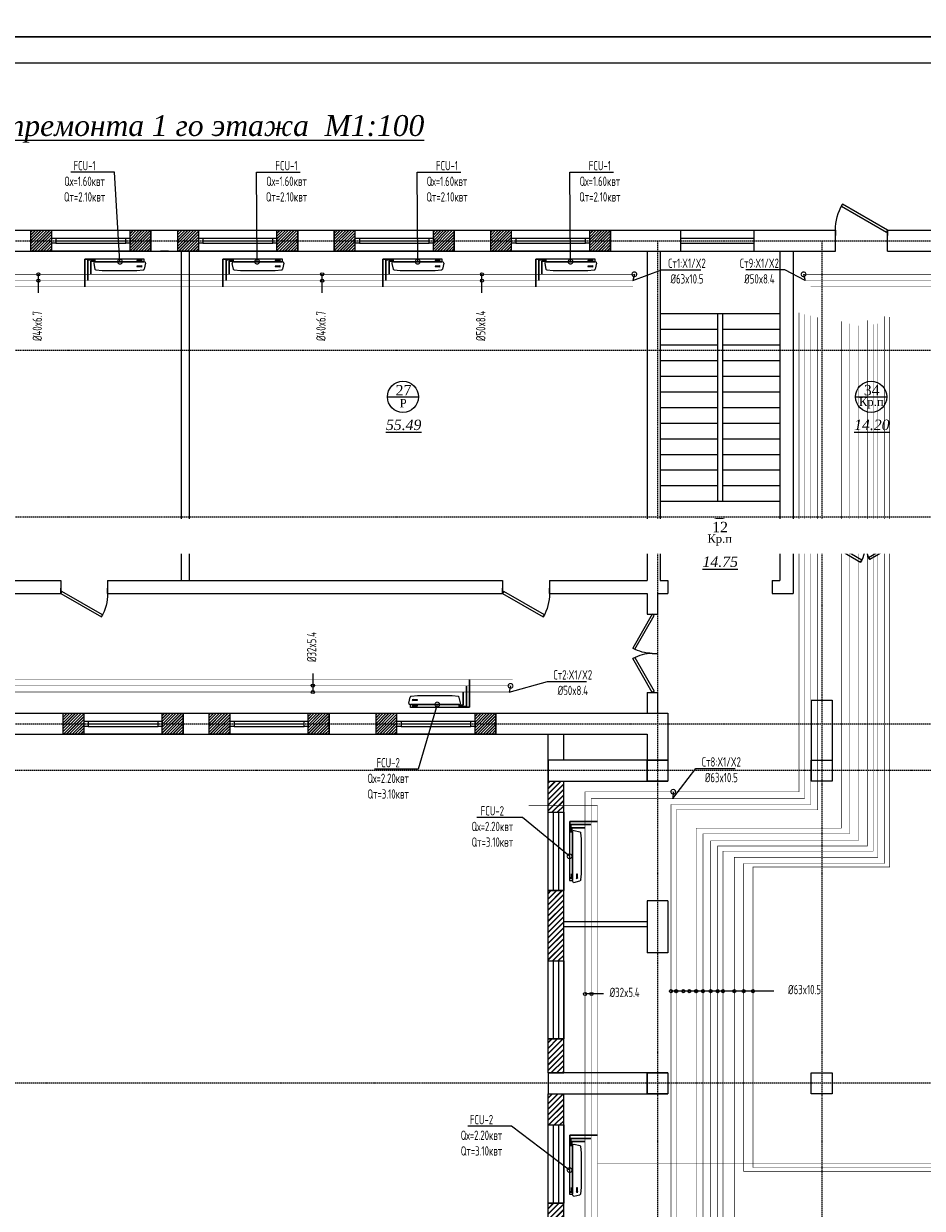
# Model space of a CAD drawing. Header units: inches. Extents: x 8001 to 766003, y -84601 to 563258.
# Tile 88 of 169: x 232570 to 249810, y 453288 to 476023. Entities that reach past the tile are written whole.
import ezdxf
from ezdxf import colors
from ezdxf.entities.mleader import LeaderData, LeaderLine
from ezdxf.math import Vec2, Vec3

# ---------------------------------------------------------------- set-up
doc = ezdxf.new("R2010")
doc.units = ezdxf.units.IN
doc.header["$MEASUREMENT"] = 0
for name, pattern in [('CONTINOUS', [0]), ('Dashed', [19.05, 12.7, -6.35]), ('HIDDEN', [9.525, 6.35, -3.175])]:
    doc.linetypes.add(name, pattern=pattern)
for name, color, linetype, lineweight in [('-N1-B1-', 5, 'Continuous', 50), ('.', 7, 'Continuous', 15), ('SGM-M-100-WW-DRAIN-FLOOR', 3, 'HIDDEN', 30), ('SGM-M-400-TEXT', 140, 'CONTINOUS', 20), ('SGM-M-500-11-HI-TEXT', 11, 'CONTINOUS', 20), ('SGM-M-700-5-HVAC-WS-CWS-FCU', 32, 'CONTINOUS', 30), ('SGM-M-700-6-HVAC-WS-CWR-FCU', 141, 'HIDDEN', 30), ('sloy', 8, 'Continuous', 0), ('ПЛАН', 250, 'Continuous', 30), ('ФАНКОЙЛЫ', 250, 'Continuous', 25)]:
    doc.layers.add(name, color=color, linetype=linetype, lineweight=lineweight)
doc.layers.add('РАЗРЕЗ', color=7, linetype='Continuous')
doc.styles.add('ISOCPEUR_1.00', font='isocpeui.ttf')
doc.styles.add('SGM_MKN', font='romans.shx', dxfattribs={"width": 0.65, "height": 100})
doc.styles.get("Standard").update_dxf_attribs({"font": 'arial.ttf'})
doc.styles.add('TIEMS', font='times.ttf')
pattern_1 = [(45, (1858980.19, 2036544.23), (-53.0330086, 53.0330086), []), (45, (1858983.815, 2036544.23), (-53.0330086, 53.0330086), []), (45, (1858987.44, 2036544.23), (-53.0330086, 53.0330086), [])]

# ---------------------------------------------------------------- blocks, each defined once
blk = doc.blocks.new('*U280')
at = {"color": 5}
for p, q in [((-40, 0), (-40, 4)), ((0, 0), (0, 4))]:
    blk.add_line(p, q, dxfattribs=at)
blk.add_lwpolyline([(0, 0), (-34.64, -20), (-35.52, -18.48), (-0.88, 1.52)], close=True, dxfattribs=at)
blk.add_arc((0, 0), 40, 180, 210, dxfattribs=at)
blk = doc.blocks.new('*U277')
at = {"color": 5}
for p, q in [((-30, 0), (-30, 4)), ((0, 0), (0, 4))]:
    blk.add_line(p, q, dxfattribs=at)
blk.add_lwpolyline([(0, 0), (-25.98, -15), (-26.86, -13.48), (-0.88, 1.52)], close=True, dxfattribs=at)
blk.add_arc((0, 0), 30, 180, 210, dxfattribs=at)
blk = doc.blocks.new('*U296')
at = {"color": 5}
for p, q in [((-28, 0), (-28, 4)), ((0, 0), (0, 4))]:
    blk.add_line(p, q, dxfattribs=at)
blk.add_lwpolyline([(0, 0), (-24.25, -14), (-25.12, -12.48), (-0.88, 1.52)], close=True, dxfattribs=at)
blk.add_arc((0, 0), 28, 180, 210, dxfattribs=at)
blk = doc.blocks.new('*U283')
at = {"color": 5}
for p, q in [((-36, 0), (-36, 4)), ((0, 0), (0, 4))]:
    blk.add_line(p, q, dxfattribs=at)
blk.add_lwpolyline([(0, 0), (-31.18, -18), (-32.05, -16.48), (-0.88, 1.52)], close=True, dxfattribs=at)
blk.add_arc((0, 0), 36, 180, 210, dxfattribs=at)
blk = doc.blocks.new('*U136')
at = {"color": 5}
for p, q in [((-24, 0), (-24, 4)), ((0, 0), (0, 4))]:
    blk.add_line(p, q, dxfattribs=at)
blk.add_lwpolyline([(0, 0), (-20.78, -12), (-21.66, -10.48), (-0.88, 1.52)], close=True, dxfattribs=at)
blk.add_arc((0, 0), 24, 180, 210, dxfattribs=at)
blk = doc.blocks.new('wrw')
at = {"layer": '.'}
h = blk.add_hatch(dxfattribs=at)
h.set_pattern_fill('JIS_LC_8', color=32, scale=5)
h.set_pattern_definition([(45, (0, 0), (-27.57716447, 27.57716447), []), (45, (2, 0), (-27.57716447, 27.57716447), [])])
h.paths.add_polyline_path([(-1675824, -1869871), (-1676224, -1869871), (-1676224, -1870071), (-1675824, -1870071), (-1675824, -1870021)])
h.paths.add_polyline_path([(-1675824, -1870071), (-1676224, -1870071), (-1676224, -1870271), (-1675824, -1870271)])
h.paths.add_polyline_path([(-1673924, -1870071), (-1674324, -1870071), (-1674324, -1870121), (-1674324, -1870271), (-1673924, -1870271)])
h.paths.add_polyline_path([(-1673924, -1869871), (-1674324, -1869871), (-1674324, -1870071), (-1673924, -1870071)])
for p, q in [((-1676224, -1870271), (-1676224, -1869871)), ((-1675824, -1870271), (-1675824, -1869871)), ((-1674324, -1870271), (-1674324, -1869871)), ((-1673924, -1870271), (-1673924, -1869871))]:
    blk.add_line(p, q)
at = {"color": 5, "linetype": 'ByBlock', "lineweight": 25, "ltscale": 2}
for points in [[(-1675824, -1870021), (-1675744, -1870021), (-1675744, -1870121), (-1675824, -1870121)], [(-1674404, -1870021), (-1674324, -1870021), (-1674324, -1870121), (-1674404, -1870121)]]:
    blk.add_lwpolyline(points, close=True, dxfattribs=at)
at = {"color": 5}
for points in [[(-1675744, -1870021), (-1674404, -1870021)], [(-1675744, -1870071), (-1674404, -1870071)], [(-1675744, -1870121), (-1674404, -1870121)]]:
    blk.add_lwpolyline(points, dxfattribs=at)
blk = doc.blocks.new('sjjg')
at = {"layer": '.', "linetype": 'ByBlock', "lineweight": 25, "ltscale": 2}
h = blk.add_hatch(dxfattribs=at)
h.set_pattern_fill('JIS_RC_15', color=256, scale=5)
h.set_pattern_definition(pattern_1)
h.paths.add_polyline_path([(219897.8, 214225.7), (220197.8, 214225.7), (220197.8, 214875.7), (219897.8, 214875.7)])
h.paths.add_polyline_path([(219897.8, 216375.7), (220197.8, 216375.7), (220197.8, 217725.7), (219897.8, 217725.7)])
h.paths.add_polyline_path([(219897.8, 219825.7), (219897.8, 219225.7), (220197.8, 219225.7), (220197.8, 219825.7)])
h = blk.add_hatch(dxfattribs=at)
h.set_pattern_fill('JIS_RC_15', color=256, scale=5)
h.set_pattern_definition(pattern_1)
h.paths.add_polyline_path([(219897.8, 208225.7), (220197.8, 208225.7), (220197.8, 208875.7), (219897.8, 208875.7)])
h.paths.add_polyline_path([(220197.8, 211725.7), (219897.8, 211725.7), (219897.8, 210375.7), (220197.8, 210375.7)])
h.paths.add_polyline_path([(220197.8, 213825.7), (219897.8, 213825.7), (219897.8, 213225.7), (220197.8, 213225.7)])
for p, q in [((176397.8, 230395.7), (225412.8, 230395.7)), ((209977.8, 229995.7), (209977.8, 230395.7)), ((209977.8, 229995.7), (209977.8, 230395.7)), ((212277.8, 229995.7), (212277.8, 230395.7)), ((212277.8, 229995.7), (212277.8, 230395.7)), ((212797.8, 229995.7), (212797.8, 230395.7)), ((212797.8, 229995.7), (212797.8, 230395.7)), ((215097.8, 229995.7), (215097.8, 230395.7)), ((215097.8, 229995.7), (215097.8, 230395.7)), ((215797.8, 229995.7), (215797.8, 230395.7)), ((215797.8, 229995.7), (215797.8, 230395.7)), ((218097.8, 229995.7), (218097.8, 230395.7)), ((218097.8, 229995.7), (218097.8, 230395.7)), ((218797.8, 229995.7), (218797.8, 230395.7)), ((218797.8, 229995.7), (218797.8, 230395.7)), ((221097.8, 229995.7), (221097.8, 230395.7)), ((221097.8, 229995.7), (221097.8, 230395.7)), ((222447.8, 229995.7), (222447.8, 230395.7)), ((223847.8, 230395.7), (223847.8, 229995.7)), ((225412.8, 229995.7), (225412.8, 230395.7)), ((226412.8, 230395.7), (231347.8, 230395.7)), ((226412.8, 229995.7), (226412.8, 230395.7)), ((182498.2, 229995.7), (222359.2, 229995.7)), ((212867.8, 223675.7), (212867.8, 229995.7)), ((213017.8, 223675.7), (213017.8, 229995.7)), ((221797.8, 229995.7), (221797.8, 223675.7)), ((222047.8, 229995.7), (222047.8, 223675.7)), ((222197.8, 229995.7), (225412.8, 229995.7)), ((224347.8, 229995.7), (224347.8, 223675.7)), ((224597.8, 229995.7), (224597.8, 224595.7)), ((224597.8, 229995.7), (224597.8, 223425.7)), ((226412.8, 229995.7), (227347.8, 229995.7)), ((222047.8, 228795.7), (224347.8, 228795.7)), ((223147.8, 228795.7), (223147.8, 225195.7)), ((223247.8, 228795.7), (223247.8, 225195.7)), ((222047.8, 228495.7), (223147.8, 228495.7)), ((223247.8, 228495.7), (224347.8, 228495.7)), ((222047.8, 228195.7), (223147.8, 228195.7)), ((223247.8, 228195.7), (224347.8, 228195.7)), ((222047.8, 227895.7), (223147.8, 227895.7)), ((223247.8, 227895.7), (224347.8, 227895.7)), ((222047.8, 227595.7), (223147.8, 227595.7)), ((223247.8, 227595.7), (224347.8, 227595.7)), ((222047.8, 227295.7), (223147.8, 227295.7)), ((223247.8, 227295.7), (224347.8, 227295.7)), ((222047.8, 226995.7), (223147.8, 226995.7)), ((223247.8, 226995.7), (224347.8, 226995.7)), ((222047.8, 226695.7), (223147.8, 226695.7)), ((223247.8, 226695.7), (224347.8, 226695.7)), ((222047.8, 226395.7), (223147.8, 226395.7)), ((223247.8, 226395.7), (224347.8, 226395.7)), ((222047.8, 226095.7), (223147.8, 226095.7)), ((223247.8, 226095.7), (224347.8, 226095.7)), ((222047.8, 225795.7), (223147.8, 225795.7)), ((223247.8, 225795.7), (224347.8, 225795.7)), ((222047.8, 225495.7), (223147.8, 225495.7)), ((223247.8, 225495.7), (224347.8, 225495.7)), ((222047.8, 225195.7), (224347.8, 225195.7)), ((224597.8, 224595.7), (225288.9, 224595.7)), ((225288.9, 224595.7), (225288.9, 224345.7)), ((226588.9, 224595.7), (227597.8, 224595.7)), ((226588.9, 224595.7), (226588.9, 224345.7)), ((224597.8, 224345.7), (225288.9, 224345.7)), ((226588.9, 224345.7), (227597.8, 224345.7)), ((200697.8, 223675.7), (210547.8, 223675.7)), ((210547.8, 223675.7), (210547.8, 223425.7)), ((211447.8, 223675.7), (212867.8, 223675.7)), ((211447.8, 223675.7), (211447.8, 223425.7)), ((212617.8, 223675.7), (219026.3, 223675.7)), ((219026.3, 223675.7), (219026.3, 223425.7)), ((219926.3, 223675.7), (221797.8, 223675.7)), ((219926.3, 223675.7), (219926.3, 223425.7)), ((222047.8, 223675.7), (222197.8, 223675.7)), ((222197.8, 223675.7), (222197.8, 223425.7)), ((224197.8, 223675.7), (224347.8, 223675.7)), ((224197.8, 223675.7), (224197.8, 223425.7)), ((199697.8, 223425.7), (210547.8, 223425.7)), ((211447.8, 223425.7), (219026.3, 223425.7)), ((219926.3, 223425.7), (221797.8, 223425.7)), ((221797.8, 223425.7), (221797.8, 223025.7)), ((221997.8, 223425.7), (222197.8, 223425.7)), ((221997.8, 223425.7), (221997.8, 223025.7)), ((222047.8, 223425.7), (222197.8, 223425.7)), ((224197.8, 223425.7), (224597.8, 223425.7)), ((221797.8, 223025.7), (221997.8, 223025.7)), ((221797.8, 221525.7), (221797.8, 221125.7)), ((221797.8, 221525.7), (221997.8, 221525.7)), ((221997.8, 221525.7), (221997.8, 221125.7)), ((224947.8, 221375.7), (225347.8, 221375.7)), ((224947.8, 221375.7), (224947.8, 219825.7)), ((225347.8, 221375.7), (225347.8, 219825.7)), ((203297.8, 221125.7), (222197.8, 221125.7)), ((210597.8, 220725.7), (210597.8, 221125.7)), ((212897.8, 220725.7), (212897.8, 221125.7)), ((213397.8, 220725.7), (213397.8, 221125.7)), ((215697.8, 220725.7), (215697.8, 221125.7)), ((216597.8, 220725.7), (216597.8, 221125.7)), ((218897.8, 220725.7), (218897.8, 221125.7)), ((222197.8, 221125.7), (222197.8, 219825.7)), ((203297.8, 220725.7), (221797.8, 220725.7)), ((221797.8, 220725.7), (221797.8, 219825.7)), ((219897.8, 219825.7), (220197.8, 219825.7)), ((219897.8, 219225.7), (220197.8, 219225.7)), ((219897.8, 217725.7), (220197.8, 217725.7)), ((221797.8, 217525.7), (221797.8, 216525.7)), ((222197.8, 217525.7), (222197.8, 216525.7)), ((219897.8, 216375.7), (220197.8, 216375.7)), ((219897.8, 214875.7), (220197.8, 214875.7)), ((219897.8, 214225.7), (220197.8, 214225.7)), ((221797.8, 214225.7), (221797.8, 213825.7)), ((222197.8, 214225.7), (222197.8, 213825.7)), ((219897.8, 213825.7), (220197.8, 213825.7)), ((219897.8, 213225.7), (220197.8, 213225.7)), ((219897.8, 211725.7), (220197.8, 211725.7))]:
    blk.add_line(p, q)
at = {"color": 1, "linetype": 'Dashed', "ltscale": 2}
for p, q in [((170054.2, 230195.7), (231147.8, 230195.7)), ((221997.8, 230195.7), (221997.8, 174874.9)), ((225147.8, 230195.7), (225147.8, 174874.9)), ((170054.2, 228095.7), (250527.8, 228095.7)), ((170054.2, 224895.7), (250327.8, 224895.7)), ((170054.2, 220925.7), (250527.8, 220925.7)), ((250527.8, 220025.7), (170054.2, 220025.7)), ((244447.8, 214025.7), (170054.2, 214025.7))]:
    blk.add_line(p, q, dxfattribs=at)
at = {"color": 5}
for p, q in [((222447.8, 230245.7), (223847.8, 230245.7)), ((222447.8, 230145.7), (223847.8, 230145.7)), ((219997.8, 219225.7), (219997.8, 217725.7)), ((220097.8, 219225.7), (220097.8, 217725.7)), ((219997.8, 216375.7), (219997.8, 214875.7)), ((220097.8, 216375.7), (220097.8, 214875.7)), ((219997.8, 213225.7), (219997.8, 211725.7)), ((220097.8, 213225.7), (220097.8, 211725.7))]:
    blk.add_line(p, q, dxfattribs=at)
for points in [[(212612.8, 229995.7), (212462.8, 229995.7)], [(219897.8, 214225.7), (219897.8, 220725.7)], [(220197.8, 220225.7), (220197.8, 220725.7)], [(222197.8, 220225.7), (219897.8, 220225.7), (219897.8, 219825.7), (222197.8, 219825.7)], [(220197.8, 214225.7), (220197.8, 219825.7)], [(222197.8, 219825.7), (221797.8, 219825.7)], [(222197.8, 217525.7), (221797.8, 217525.7)], [(222197.8, 216525.7), (221797.8, 216525.7)], [(222197.8, 214225.7), (219897.8, 214225.7), (219897.8, 213825.7), (222197.8, 213825.7)], [(219897.8, 208225.7), (219897.8, 213825.7)], [(220197.8, 208225.7), (220197.8, 213825.7)]]:
    blk.add_lwpolyline(points)
for points in [[(221797.8, 220225.7), (222197.8, 220225.7), (222197.8, 219825.7), (221797.8, 219825.7)], [(224947.8, 220225.7), (225347.8, 220225.7), (225347.8, 219825.7), (224947.8, 219825.7)], [(221797.8, 214225.7), (222197.8, 214225.7), (222197.8, 213825.7), (221797.8, 213825.7)], [(224947.8, 214225.7), (225347.8, 214225.7), (225347.8, 213825.7), (224947.8, 213825.7)]]:
    blk.add_lwpolyline(points, close=True)
at = {"layer": 'РАЗРЕЗ', "linetype": 'ByBlock', "lineweight": 25, "ltscale": 2}
for p, q in [((221797.8, 217125.7), (220197.8, 217125.7)), ((221797.8, 217025.7), (220197.8, 217025.7)), ((221797.8, 217025.7), (220197.8, 217025.7))]:
    blk.add_line(p, q, dxfattribs=at)
for points in [[(209977.8, 230395.7), (212277.8, 230395.7), (212277.8, 229995.7), (209977.8, 229995.7)], [(212797.8, 230395.7), (215097.8, 230395.7), (215097.8, 229995.7), (212797.8, 229995.7)], [(215797.8, 230395.7), (218097.8, 230395.7), (218097.8, 229995.7), (215797.8, 229995.7)], [(218797.8, 230395.7), (221097.8, 230395.7), (221097.8, 229995.7), (218797.8, 229995.7)], [(210597.8, 221125.7), (212897.8, 221125.7), (212897.8, 220725.7), (210597.8, 220725.7)], [(213397.8, 221125.7), (215697.8, 221125.7), (215697.8, 220725.7), (213397.8, 220725.7)], [(216597.8, 221125.7), (218897.8, 221125.7), (218897.8, 220725.7), (216597.8, 220725.7)], [(219897.8, 219225.7), (220197.8, 219225.7), (220197.8, 217725.7), (219897.8, 217725.7)], [(219897.8, 216375.7), (220197.8, 216375.7), (220197.8, 214875.7), (219897.8, 214875.7)], [(219897.8, 213225.7), (220197.8, 213225.7), (220197.8, 211725.7), (219897.8, 211725.7)]]:
    blk.add_lwpolyline(points, close=True, dxfattribs=at)
for points in [[(216814.8, 227198.9), (217412.7, 227198.9)], [(225796.7, 227198.9), (226394.6, 227198.9)], [(222888.5, 224571.7), (223486.4, 224571.7)]]:
    blk.add_lwpolyline(points, dxfattribs=at)
for centre in [(217113.7, 227198.9), (226095.6, 227198.9), (223187.4, 224571.7)]:
    blk.add_circle(centre, 299, dxfattribs=at)
at = {"color": 5, "yscale": 25, "zscale": 25}
for name, p, xscale, rotation in [('*U280', (226412.8, 230395.7), -25, 180), ('*U277', (221897.8, 223025.7), -25, 270), ('*U277', (221897.8, 221525.7), 25, 270)]:
    blk.add_blockref(name, p, dxfattribs=dict(at, xscale=xscale, rotation=rotation))
for name, p, xscale in [('*U296', (225288.9, 224376.7), -25), ('*U136', (226588.9, 224376.7), 25), ('*U283', (210547.8, 223425.7), -25), ('*U283', (219026.3, 223425.7), -25)]:
    blk.add_blockref(name, p, dxfattribs=dict(at, xscale=xscale))
at = {"layer": 'РАЗРЕЗ', "linetype": 'ByBlock', "lineweight": 25}
for p in [(1886201.4, 2100266.6), (1889021.4, 2100266.6), (1892021.4, 2100266.6), (1895021.4, 2100266.6), (1886821.4, 2090996.6), (1889621.4, 2090996.6), (1892821.4, 2090996.6)]:
    blk.add_blockref('wrw', p, dxfattribs=at)
at = {"insert": (210952.8, 232341.1), "char_height": 400, "width": 20717.971, "attachment_point": 5}
blk.add_mtext('\\A1;{\\fTimes New Roman|b0|i1|c204|p18;\\L\\C0; План стен после капремонта \\fTimes New Roman|b0|i1|c0|p18;1\\fTimes New Roman|b0|i1|c204|p18; го этажа  М1:100 }', dxfattribs=at)
at = {"lineweight": 0, "ltscale": 100, "attachment_point": 5, "style": 'TIEMS'}
for s, insert, char_height, width in [('\\A1;27', (217125.1, 227327.4), 200, 250.18), ('\\A1;34', (226107.1, 227327.4), 200, 250.18), ('\\A1;Р', (217117.6, 227078.8), 160, 925.177), ('\\A1;Кр.п', (226099.5, 227078.8), 160, 925.177), ('\\A1;12', (223198.8, 224700.2), 200, 250.18), ('\\A1;Кр.п', (223191.3, 224451.6), 160, 925.177)]:
    blk.add_mtext(s, dxfattribs=dict(at, insert=insert, char_height=char_height, width=width))
at = {"lineweight": 0, "ltscale": 100, "char_height": 200, "attachment_point": 5, "style": 'TIEMS'}
for s, insert in [('\\A1;{\\fTimes New Roman|b0|i1|c204|p18;\\L55.49}', (217128, 226660.2)), ('\\A1;{\\fTimes New Roman|b0|i1|c204|p18;\\L14.20}', (226109.9, 226660.2)), ('\\A1;{\\fTimes New Roman|b0|i1|c204|p18;\\L14.75}', (223201.7, 224033))]:
    blk.add_mtext(s, dxfattribs=dict(at, insert=insert))
blk = doc.blocks.new('A$C177E1FB8')
at = {"layer": 'sloy'}
for p, q in [((0, 30, -97), (0, 960, -97)), ((0, 960, -97), (55, 960, -97)), ((26, 897, -487), (26, 929, -487)), ((37, 929, -127), (28, 909, -127)), ((46, 909, -127), (37, 929, -127)), ((55, 960, -97), (55, 30, -97)), ((55, 829, -57), (55, 960, -57)), ((85, 995, -57), (199, 969, -57)), ((145, 929, -327), (136, 909, -327)), ((154, 909, -327), (145, 929, -327)), ((225, 829, -57), (213, 948, -57)), ((28, 909, -127), (34, 909, -127)), ((34, 909, -127), (34, 829, -127)), ((34, 829, -127), (40, 829, -127)), ((37, 829, -127), (37, 879, -127)), ((40, 829, -127), (40, 909, -127)), ((40, 909, -127), (46, 909, -127)), ((55, 161, -57), (55, 829, -57)), ((136, 909, -327), (142, 909, -327)), ((142, 909, -327), (142, 829, -327)), ((142, 829, -327), (148, 829, -327)), ((145, 829, -327), (145, 879, -327)), ((148, 829, -327), (148, 909, -327)), ((148, 909, -327), (154, 909, -327)), ((225, 161, -57), (225, 829, -57)), ((55, 30, -97), (0, 30, -97)), ((5, 22, -97), (4, 21, -97)), ((4, 17, -97), (4, 21, -97)), ((5, 24, -97), (5, 24, -97)), ((5, 24, -97), (9, 24, -97)), ((5, 24, -97), (9, 24, -97)), ((5, 24, -97), (5, 23, -97)), ((5, 23, -97), (5, 22, -97)), ((5, 22, -97), (9, 22, -97)), ((10, 22, -97), (5, 22, -97)), ((5, 22, -97), (9, 22, -97)), ((5, 22, -97), (5, 22, -97)), ((5, 22, -97), (5, 22, -97)), ((10, 16, -97), (5, 16, -97)), ((6, 30, -97), (6, 24, -97)), ((9, 30, -97), (9, 24, -97)), ((9, 24, -97), (9, 24, -97)), ((9, 24, -97), (10, 23, -97)), ((9, 22, -97), (9, 22, -97)), ((9, 22, -97), (10, 22, -97)), ((10, 23, -97), (10, 22, -97)), ((10, 22, -97), (10, 21, -97)), ((10, 17, -97), (10, 21, -97)), ((18, 20, -97), (18, 21, -97)), ((26, 21, -97), (18, 21, -97)), ((18, 20, -97), (18, 17, -97)), ((18, 17, -97), (18, 16, -97)), ((19, 24, -97), (20, 24, -97)), ((19, 24, -97), (19, 22, -97)), ((20, 22, -97), (19, 22, -97)), ((19, 21, -97), (25, 21, -97)), ((19, 21, -97), (19, 21, -97)), ((19, 21, -97), (25, 21, -97)), ((20, 24, -97), (25, 24, -97)), ((20, 22, -97), (25, 22, -97)), ((20, 22, -97), (20, 21, -97)), ((20, 14, -97), (20, 15, -97)), ((25, 14, -97), (20, 14, -97)), ((21, 24, -97), (21, 30, -97)), ((24, 24, -97), (24, 30, -97)), ((24, 22, -97), (24, 21, -97)), ((24, 22, -97), (24, 21, -97)), ((25, 24, -97), (25, 24, -97)), ((25, 24, -97), (25, 22, -97)), ((25, 22, -97), (25, 22, -97)), ((25, 21, -97), (25, 21, -97)), ((25, 14, -97), (25, 15, -97)), ((26, 20, -97), (26, 21, -97)), ((26, 20, -97), (26, 17, -97)), ((26, 17, -97), (26, 16, -97)), ((38, 20, -97), (38, 21, -97)), ((46, 21, -97), (38, 21, -97)), ((38, 20, -97), (38, 17, -97)), ((38, 17, -97), (38, 16, -97)), ((39, 24, -97), (40, 24, -97)), ((39, 24, -97), (39, 22, -97)), ((40, 22, -97), (39, 22, -97)), ((39, 21, -97), (45, 21, -97)), ((39, 21, -97), (39, 21, -97)), ((39, 21, -97), (45, 21, -97)), ((40, 24, -97), (45, 24, -97)), ((40, 22, -97), (45, 22, -97)), ((40, 22, -97), (40, 21, -97)), ((40, 14, -97), (40, 15, -97)), ((45, 14, -97), (40, 14, -97)), ((41, 24, -97), (41, 30, -97)), ((44, 24, -97), (44, 30, -97)), ((44, 22, -97), (44, 21, -97)), ((44, 22, -97), (44, 21, -97)), ((45, 24, -97), (45, 24, -97)), ((45, 24, -97), (45, 22, -97)), ((45, 22, -97), (45, 22, -97)), ((45, 21, -97), (45, 21, -97)), ((45, 14, -97), (45, 15, -97)), ((46, 20, -97), (46, 21, -97)), ((46, 20, -97), (46, 17, -97)), ((46, 17, -97), (46, 16, -97)), ((55, 30, -57), (55, 161, -57)), ((90, 0, -57), (195, 24, -57)), ((213, 42, -57), (225, 161, -57))]:
    blk.add_line(p, q, dxfattribs=at)
for centre, radius, start, end in [((3, 16, -97), 2.03, 356.7744, 31.9602), ((12, 16, -97), 2.03, 148.0398, 183.2256), ((16, 14, -97), 3.39, 15.4472, 50.0272), ((20, 22, -97), 0.204, 0, 90), ((20, 21, -97), 0.204, 270, 0), ((25, 22, -97), 0.204, 90, 180), ((25, 21, -97), 0.204, 180, 270), ((28, 14, -97), 3.39, 129.9728, 164.5528), ((36, 14, -97), 3.39, 15.4472, 50.0272), ((40, 22, -97), 0.204, 0, 90), ((40, 21, -97), 0.204, 270, 0), ((45, 22, -97), 0.204, 90, 180), ((45, 21, -97), 0.204, 180, 270), ((48, 14, -97), 3.39, 129.9728, 164.5528)]:
    blk.add_arc(centre, radius, start, end, dxfattribs=at)
for centre, major_axis, end_param in [((85, 965, -57), (0, 30), 1.745329), ((184, 943, -57), (29.5, 5.2), 0.872665), ((85, 30, -57), (-30, 0), 1.745329), ((185, 52, -57), (10.3, -28.2), 0.872665)]:
    blk.add_ellipse(centre, major_axis=major_axis, ratio=1, start_param=0, end_param=end_param, dxfattribs=at)
blk = doc.blocks.new('_DotSmall')
at = {"color": 0, "linetype": 'ByBlock', "const_width": 0.5}
blk.add_lwpolyline([(-0.0625, 0, 1), (0.0625, 0, 1)], format="xyb", close=True, dxfattribs=at)
blk = doc.blocks.new('_None')

msp = doc.modelspace()

# ---------------------------------------------------------------- linework, layer by layer
for points in [[(189105.77, 475772.808), (289105.77, 475772.808), (289105.77, 406372.808), (189105.77, 406372.808)], [(191105.77, 475272.808), (288605.77, 475272.808), (288605.77, 406872.808), (191105.77, 406872.808)]]:
    msp.add_lwpolyline(points, close=True)
at = {"layer": 'ПЛАН', "color": 0}
msp.add_lwpolyline([(189105.77, 517772.808), (253505.77, 517772.808), (253505.77, 475772.808), (189105.77, 475772.808)], close=True, dxfattribs=at)

# ---------------------------------------------------------------- next in the draw order: block references
msp.add_blockref('sjjg', (22732.416, 241661.909))

# ---------------------------------------------------------------- next in the draw order: linework, layer by layer
at = {"color": 25, "const_width": 10}
for points in [[(206223.312, 471094.825), (244257.394, 471094.825)], [(272517.588, 458365.339), (272517.588, 468994.825), (253586.201, 468994.825), (253586.201, 471094.825), (247555.012, 471094.825)], [(255787.884, 454071.881), (246563.84, 454071.881), (246563.84, 459837.978), (249182.724, 459837.978), (249182.724, 470394.905)], [(199942.275, 430273.581), (199942.275, 435910.993), (205837.67, 435910.993), (205837.67, 428202.413), (245603.273, 428202.413), (245603.273, 460474.692), (248414.2, 460474.692), (248414.2, 470263.043)], [(235480.384, 428043.172), (245749.614, 428043.172), (245749.614, 460341.569), (248581.2, 460341.569), (248581.2, 470228.922)], [(241535.273, 438212.042), (245088.65, 438212.042), (245088.65, 460934.875), (247801.788, 460934.875), (247801.788, 470384.908)], [(246204.317, 427718.889), (246204.317, 460022.05), (248958.158, 460022.05), (248958.158, 470263.773)]]:
    msp.add_lwpolyline(points, dxfattribs=at)
at = {"color": 4, "const_width": 10}
for points in [[(244286.269, 471213.544), (206283.312, 471213.544)], [(272636.307, 458305.339), (272636.307, 469113.544), (253639.982, 469113.544), (253639.982, 471213.544), (247525.798, 471213.544)], [(241609.861, 438330.761), (244987.446, 438330.761), (244987.446, 461036.623), (247672.016, 461036.623), (247672.016, 470418.719)], [(255669.165, 453997.098), (246382.262, 453997.098), (246382.262, 459906.459), (249082.755, 459906.459), (249082.755, 470404.977)], [(199842.275, 431573.581), (199842.275, 435986.108), (205934.058, 435986.108), (205934.058, 428286.833), (245470.955, 428286.833), (245470.955, 460584.218), (248255.435, 460584.218), (248255.435, 470310.638)], [(235594.9, 427924.453), (245885.846, 427924.453), (245885.846, 460241.316), (248754.971, 460241.316), (248754.971, 470332.26)], [(253269.972, 427582.82), (245987.924, 427582.82), (245987.924, 460142.651), (248868.746, 460142.651), (248868.746, 470255.697)]]:
    msp.add_lwpolyline(points, dxfattribs=at)
at = {"color": 3, "const_width": 10}
for points in [[(244257.394, 470973.544), (206163.312, 470973.544)], [(272396.307, 458425.339), (272396.307, 468873.544), (267342.607, 468873.544), (253526.445, 468873.544), (253526.445, 470973.544), (247670.465, 470973.544)], [(255909.165, 454153.611), (243579.229, 454153.611)]]:
    msp.add_lwpolyline(points, dxfattribs=at)
at = {"color": 4, "const_width": 10, "elevation": -40}
for points in [[(243339.229, 442578.47), (243339.229, 461281.972), (247444.889, 461281.972), (247444.889, 470475.341)], [(241906.058, 463195.232), (223343.782, 463195.232)]]:
    msp.add_lwpolyline(points, dxfattribs=at)
at = {"color": 25, "const_width": 10, "elevation": -40}
for points in [[(243457.948, 442638.47), (243457.948, 461150.621), (247549.029, 461150.621), (247549.029, 470443.347)], [(223403.782, 463313.951), (241910.443, 463313.951)]]:
    msp.add_lwpolyline(points, dxfattribs=at)
at = {"color": 3, "const_width": 10, "elevation": -40}
for points in [[(241954.3, 463435.232), (223463.782, 463435.232)], [(242259.663, 461014.405), (243579.229, 461014.405), (243579.229, 442698.47)]]:
    msp.add_lwpolyline(points, dxfattribs=at)
at = {"layer": 'SGM-M-100-WW-DRAIN-FLOOR', "linetype": 'ByBlock', "ltscale": 500}
for p, q in [((233929.674, 471502.674), (233740.214, 471502.674)), ((233740.214, 471502.674), (233740.214, 470973.544)), ((236582.383, 471502.674), (236392.922, 471502.674)), ((236392.922, 471502.674), (236392.922, 470973.544)), ((239650.322, 471502.674), (239460.862, 471502.674)), ((239460.862, 471502.674), (239460.862, 470973.544)), ((242582.383, 471502.674), (242392.922, 471502.674)), ((242392.922, 471502.674), (242392.922, 470973.544)), ((241124.689, 462906.102, -40), (241124.689, 463435.232, -40)), ((240935.228, 462906.102, -40), (241124.689, 462906.102, -40)), ((243050.099, 460522.473, -40), (243050.099, 460711.933, -40)), ((243050.099, 460711.933, -40), (243579.229, 460711.933, -40)), ((243050.099, 454499.869, -40), (243050.099, 454689.329, -40)), ((243050.099, 454689.329, -40), (243579.229, 454689.329, -40))]:
    msp.add_line(p, q, dxfattribs=at)
at = {"layer": 'SGM-M-500-11-HI-TEXT', "color": 5, "ltscale": 30}
for p, q in [((232852.937, 470857.231), (232852.937, 471213.544)), ((238295.433, 470857.231), (238295.433, 471213.544)), ((241361.676, 470857.231), (241361.676, 471213.544)), ((238116.463, 463551.546, -40), (238116.463, 463195.232, -40)), ((246961.09, 457454.895), (244987.446, 457454.895)), ((243695.543, 457400.668, -40), (243339.229, 457400.668, -40))]:
    msp.add_line(p, q, dxfattribs=at)
for centre in [(232852.937, 471213.544), (232852.937, 471089.142), (238295.433, 471213.544), (238295.433, 471089.142), (241361.676, 471213.544), (241361.676, 471089.142), (238116.463, 463319.634, -40), (238116.463, 463195.232, -40), (244987.446, 457454.895), (245088.65, 457454.895), (245224.999, 457454.895), (245340.391, 457454.895), (245470.955, 457454.895), (245603.273, 457454.895), (245749.614, 457454.895), (245885.846, 457454.895), (245987.924, 457454.895), (246204.317, 457454.895), (246382.262, 457454.895), (246563.84, 457454.895), (243339.229, 457400.668, -40), (243463.631, 457400.668, -40)]:
    msp.add_circle(centre, 30, dxfattribs=at)
at = {"layer": 'SGM-M-700-5-HVAC-WS-CWS-FCU', "ltscale": 500}
for p, q in [((233927.887, 471487.669), (233800.214, 471487.669)), ((233800.214, 471487.669), (233800.214, 471094.825)), ((236580.595, 471487.669), (236452.922, 471487.669)), ((236452.922, 471487.669), (236452.922, 471094.825)), ((239648.535, 471487.669), (239520.862, 471487.669)), ((239520.862, 471487.669), (239520.862, 471094.825)), ((242580.595, 471487.669), (242452.922, 471487.669)), ((242452.922, 471487.669), (242452.922, 471094.825)), ((241064.689, 462921.107, -40), (241064.689, 463313.951, -40)), ((240937.016, 462921.107, -40), (241064.689, 462921.107, -40)), ((243065.104, 460524.26, -40), (243065.104, 460651.933, -40)), ((243065.104, 460651.933, -40), (243457.948, 460651.933, -40)), ((243065.104, 454501.656, -40), (243065.104, 454629.329, -40)), ((243065.104, 454629.329, -40), (243457.948, 454629.329, -40))]:
    msp.add_line(p, q, dxfattribs=at)
at = {"layer": 'SGM-M-700-6-HVAC-WS-CWR-FCU', "ltscale": 500}
for p, q in [((233927.887, 471467.665), (233860.214, 471467.665)), ((233860.214, 471467.665), (233860.214, 471213.544)), ((236580.595, 471467.665), (236512.922, 471467.665)), ((236512.922, 471467.665), (236512.922, 471213.544)), ((239648.535, 471467.665), (239580.862, 471467.665)), ((239580.862, 471467.665), (239580.862, 471213.544)), ((242580.595, 471467.665), (242512.922, 471467.665)), ((242512.922, 471467.665), (242512.922, 471213.544)), ((241004.689, 462941.111, -40), (241004.689, 463195.232, -40)), ((240937.016, 462941.111, -40), (241004.689, 462941.111, -40)), ((243085.108, 460524.26, -40), (243085.108, 460591.933, -40)), ((243085.108, 460591.933, -40), (243339.229, 460591.933, -40)), ((243085.108, 454501.656, -40), (243085.108, 454569.329, -40)), ((243085.108, 454569.329, -40), (243339.229, 454569.329, -40))]:
    msp.add_line(p, q, dxfattribs=at)

# ---------------------------------------------------------------- next in the draw order: block references
at = {"layer": 'ФАНКОЙЛЫ', "color": 3}
for p, rotation in [((233913.439, 471509.821, 96.62), 270), ((236566.147, 471509.821, 96.62), 270), ((239634.087, 471509.821, 96.62), 270), ((242566.147, 471509.821, 96.62), 270), ((240951.464, 462898.955, 56.62), 90.00000000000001)]:
    msp.add_blockref('A$C177E1FB8', p, dxfattribs=dict(at, rotation=rotation))
at = {"layer": 'ФАНКОЙЛЫ', "color": 3, "xscale": -1, "rotation": 180}
for p in [(243042.952, 460538.708, 56.62), (243042.952, 454516.104, 56.62)]:
    msp.add_blockref('A$C177E1FB8', p, dxfattribs=at)

# ---------------------------------------------------------------- next in the draw order: texts
at = {"layer": 'SGM-M-500-11-HI-TEXT', "color": 5, "ltscale": 30, "style": 'SGM_MKN', "width": 0.65}
for s, p in [('%%C40x6.7', (232920.028, 469933.877)), ('%%C40x6.7', (238362.524, 469933.877)), ('%%C50x8.4', (241428.767, 469933.877)), ('%%C32x5.4', (238183.554, 463772.9, -40))]:
    msp.add_text(s, height=180, rotation=90, dxfattribs=at).set_placement(p)
for s, p in [('%%C32x5.4', (243813.217, 457341.378, -40)), ('%%C63x10.5', (247235.311, 457395.605))]:
    msp.add_text(s, height=180, dxfattribs=at).set_placement(p)

# ---------------------------------------------------------------- next in the draw order: leaders
at = {"layer": 'SGM-M-400-TEXT', "color": 18, "ltscale": 30, "true_color": 0x000000}
ml = msp.add_multileader_mtext('Standard', dxfattribs=at)
ml.set_content('\\A1;{\\C256;\\c0;FCU-1\\PQх=1.60квт\\PQт=2.10квт}', color=5, style='SGM_MKN')
ml.set_leader_properties(lineweight=18)
ml.set_arrow_properties(name='DOTSMALL')
ml.build(insert=Vec2(0, 0))
ml.multileader.update_dxf_attribs({"text_left_attachment_type": 6, "text_right_attachment_type": 6, "dogleg_length": 0, "arrow_head_size": 180})
ctx = ml.context
ctx.base_point, ctx.char_height, ctx.arrow_head_size, ctx.plane_origin = Vec3(233162.858, 473172.995), 180, 180, Vec3(339960.696, 616213.384)
ctx.left_attachment, ctx.right_attachment, ctx.text_align_type = 6, 6, 1
notes = []
notes.append((ctx, [(1, (1, 1, 0), (234314.572, 473172.995), (-1, 0), 0, [(0, [(234417.589, 471454.819)], 0, [])])]))
ctx.mtext.insert, ctx.mtext.width, ctx.mtext.defined_height, ctx.mtext.alignment, ctx.mtext.flow_direction = Vec3(233738.715, 473388.995), 830.20237, 239.92, 2, 5
ml = msp.add_multileader_mtext('Standard', dxfattribs=at)
ml.set_content('\\A1;{\\C256;\\c0;FCU-1\\PQх=1.60квт\\PQт=2.10квт}', color=5, style='SGM_MKN')
ml.set_leader_properties(lineweight=18)
ml.set_arrow_properties(name='DOTSMALL')
ml.build(insert=Vec2(0, 0))
ml.multileader.update_dxf_attribs({"text_left_attachment_type": 6, "text_right_attachment_type": 6, "dogleg_length": 0, "arrow_head_size": 180})
ctx = ml.context
ctx.base_point, ctx.char_height, ctx.arrow_head_size, ctx.plane_origin = Vec3(237035.983, 473172.995), 180, 180, Vec3(343833.821, 616213.384)
ctx.left_attachment, ctx.right_attachment, ctx.text_align_type = 6, 6, 1
notes.append((ctx, [(0, (1, 1, 0), (237035.983, 473172.995), (1, 0), 0, [(0, [(237049.068, 471454.819)], 0, [])])]))
ctx.mtext.insert, ctx.mtext.width, ctx.mtext.defined_height, ctx.mtext.alignment, ctx.mtext.flow_direction = Vec3(237611.841, 473388.995), 830.20237, 239.92, 2, 5
ml = msp.add_multileader_mtext('Standard', dxfattribs=at)
ml.set_content('\\A1;{\\C256;\\c0;FCU-1\\PQх=1.60квт\\PQт=2.10квт}', color=5, style='SGM_MKN')
ml.set_leader_properties(lineweight=18)
ml.set_arrow_properties(name='DOTSMALL')
ml.build(insert=Vec2(0, 0))
ml.multileader.update_dxf_attribs({"text_left_attachment_type": 6, "text_right_attachment_type": 6, "dogleg_length": 0, "arrow_head_size": 180})
ctx = ml.context
ctx.base_point, ctx.char_height, ctx.arrow_head_size, ctx.plane_origin = Vec3(240115.996, 473172.995), 180, 180, Vec3(346913.834, 616213.384)
ctx.left_attachment, ctx.right_attachment, ctx.text_align_type = 6, 6, 1
notes.append((ctx, [(0, (1, 1, 0), (240115.996, 473172.995), (1, 0), 0, [(0, [(240129.081, 471454.819)], 0, [])])]))
ctx.mtext.insert, ctx.mtext.width, ctx.mtext.defined_height, ctx.mtext.alignment, ctx.mtext.flow_direction = Vec3(240691.853, 473388.995), 830.20237, 239.92, 2, 5
ml = msp.add_multileader_mtext('Standard', dxfattribs=at)
ml.set_content('\\A1;{\\C256;\\c0;FCU-1\\PQх=1.60квт\\PQт=2.10квт}', color=5, style='SGM_MKN')
ml.set_leader_properties(lineweight=18)
ml.set_arrow_properties(name='DOTSMALL')
ml.build(insert=Vec2(0, 0))
ml.multileader.update_dxf_attribs({"text_left_attachment_type": 6, "text_right_attachment_type": 6, "dogleg_length": 0, "arrow_head_size": 180})
ctx = ml.context
ctx.base_point, ctx.char_height, ctx.arrow_head_size, ctx.plane_origin = Vec3(243048.057, 473172.995), 180, 180, Vec3(349845.894, 616213.384)
ctx.left_attachment, ctx.right_attachment, ctx.text_align_type = 6, 6, 1
notes.append((ctx, [(0, (1, 1, 0), (243048.057, 473172.995), (1, 0), 0, [(0, [(243061.141, 471454.819)], 0, [])])]))
ctx.mtext.insert, ctx.mtext.width, ctx.mtext.defined_height, ctx.mtext.alignment, ctx.mtext.flow_direction = Vec3(243623.914, 473388.995), 830.20237, 239.92, 2, 5
at = {"layer": 'SGM-M-400-TEXT', "color": 5, "ltscale": 30}
ml = msp.add_multileader_mtext('Standard', dxfattribs=at)
ml.set_content('\\A1;Ст1:X1/X2\\PØ63x10.5', color=5, style='SGM_MKN')
ml.set_leader_properties(lineweight=18)
ml.set_arrow_properties(name='DOTSMALL')
ml.build(insert=Vec2(0, 0))
ml.multileader.update_dxf_attribs({"text_left_attachment_type": 6, "text_right_attachment_type": 6, "dogleg_length": 0, "arrow_head_size": 180})
ctx = ml.context
ctx.base_point, ctx.char_height, ctx.arrow_head_size, ctx.plane_origin = Vec3(244809.659, 471299.639), 180, 180, Vec3(137017.356, 605665.801)
ctx.left_attachment, ctx.right_attachment, ctx.text_align_type = 6, 6, 1
notes.append((ctx, [(0, (1, 1, 0), (244809.659, 471299.639), (1, 0), 0, [(3, [(244286.269, 471213.544), (244257.394, 471094.825)], 0, [])])]))
ctx.mtext.insert, ctx.mtext.width, ctx.mtext.alignment, ctx.mtext.flow_direction = Vec3(245296.373, 471515.639), 1466.7327, 2, 5
ml = msp.add_multileader_mtext('Standard', dxfattribs=at)
ml.set_content('\\A1;Ст9:X1/X2\\PØ50x8.4', color=5, style='SGM_MKN')
ml.set_leader_properties(lineweight=18)
ml.set_arrow_properties(name='DOTSMALL')
ml.build(insert=Vec2(0, 0))
ml.multileader.update_dxf_attribs({"text_left_attachment_type": 6, "text_right_attachment_type": 6, "dogleg_length": 0, "arrow_head_size": 180})
ctx = ml.context
ctx.base_point, ctx.char_height, ctx.arrow_head_size, ctx.plane_origin = Vec3(246198.32, 471299.639), 180, 180, Vec3(354801.519, 605665.801)
ctx.left_attachment, ctx.right_attachment, ctx.text_align_type = 6, 6, 1
notes.append((ctx, [(1, (1, 1, 0), (247171.748, 471299.639), (-1, 0), 0, [(3, [(247532.606, 471213.544), (247561.481, 471094.825)], 0, [])])]))
ctx.mtext.insert, ctx.mtext.width, ctx.mtext.alignment, ctx.mtext.flow_direction = Vec3(246685.034, 471515.639), 1466.7327, 2, 5
ml = msp.add_multileader_mtext('Standard', dxfattribs=at)
ml.set_content('\\A1;Ст2:X1/X2\\PØ50x8.4', color=5, style='SGM_MKN')
ml.set_leader_properties(lineweight=18)
ml.set_arrow_properties(name='DOTSMALL')
ml.build(insert=Vec2(0, 0))
ml.multileader.update_dxf_attribs({"text_left_attachment_type": 6, "text_right_attachment_type": 6, "dogleg_length": 0, "arrow_head_size": 180})
ctx = ml.context
ctx.base_point, ctx.char_height, ctx.arrow_head_size, ctx.plane_origin = Vec3(242619.272, 463400.045, -40), 180, 180, Vec3(134826.969, 597766.208, -40)
ctx.left_attachment, ctx.right_attachment, ctx.text_align_type = 6, 6, 1
notes.append((ctx, [(0, (1, 1, 0), (242619.272, 463400.045, -40), (1, 0), 0, [(3, [(241910.443, 463313.951, -40), (241881.568, 463195.232, -40)], 0, [])])]))
ctx.mtext.insert, ctx.mtext.width, ctx.mtext.alignment, ctx.mtext.flow_direction = Vec3(243105.986, 463616.045, -40), 1466.7327, 2, 5
at = {"layer": 'SGM-M-400-TEXT', "color": 18, "ltscale": 30, "true_color": 0x000000}
ml = msp.add_multileader_mtext('Standard', dxfattribs=at)
ml.set_content('\\A1;{\\C256;\\c0;FCU-2\\PQх=2.20квт\\PQт=3.10квт}', color=5, style='SGM_MKN')
ml.set_leader_properties(lineweight=18)
ml.set_arrow_properties(name='DOTSMALL')
ml.build(insert=Vec2(0, 0))
ml.multileader.update_dxf_attribs({"text_left_attachment_type": 6, "text_right_attachment_type": 6, "dogleg_length": 0, "arrow_head_size": 180})
ctx = ml.context
ctx.base_point, ctx.char_height, ctx.arrow_head_size, ctx.plane_origin = Vec3(238987.928, 461713.553), 180, 180, Vec3(349068.643, 606130.242)
ctx.left_attachment, ctx.right_attachment, ctx.text_align_type = 6, 6, 1
notes.append((ctx, [(1, (1, 1, 0), (240139.643, 461713.553), (-1, 0), 0, [(0, [(240504.669, 462956.299)], 0, [])])]))
ctx.mtext.insert, ctx.mtext.width, ctx.mtext.defined_height, ctx.mtext.alignment, ctx.mtext.flow_direction = Vec3(239563.785, 461929.553), 830.20237, 239.92, 2, 5
at = {"layer": 'SGM-M-400-TEXT', "color": 5, "ltscale": 30}
ml = msp.add_multileader_mtext('Standard', dxfattribs=at)
ml.set_content('\\A1;Ст8:X1/X2\\PØ63x10.5', color=5, style='SGM_MKN')
ml.set_leader_properties(lineweight=18)
ml.set_arrow_properties(name='DOTSMALL')
ml.build(insert=Vec2(0, 0))
ml.multileader.update_dxf_attribs({"text_left_attachment_type": 6, "text_right_attachment_type": 6, "dogleg_length": 0, "arrow_head_size": 180})
ctx = ml.context
ctx.base_point, ctx.char_height, ctx.arrow_head_size, ctx.plane_origin = Vec3(245468.344, 461728.738, -40), 180, 180, Vec3(137967.505, 595721.596, -40)
ctx.left_attachment, ctx.right_attachment, ctx.text_align_type = 6, 6, 1
notes.append((ctx, [(0, (1, 1, 0), (245468.344, 461728.738, -40), (1, 0), 0, [(3, [(245031.84, 461281.972, -40), (245022.104, 461150.621, -40)], 0, [])])]))
ctx.mtext.insert, ctx.mtext.width, ctx.mtext.defined_height, ctx.mtext.alignment, ctx.mtext.flow_direction = Vec3(245955.059, 461944.738, -40), 2049.65912, 514.286, 2, 5
at = {"layer": 'SGM-M-400-TEXT', "color": 18, "ltscale": 30, "true_color": 0x000000}
ml = msp.add_multileader_mtext('Standard', dxfattribs=at)
ml.set_content('\\A1;{\\C256;\\c0;FCU-2\\PQх=2.20квт\\PQт=3.10квт}', color=5, style='SGM_MKN')
ml.set_leader_properties(lineweight=18)
ml.set_arrow_properties(name='DOTSMALL')
ml.build(insert=Vec2(0, 0))
ml.multileader.update_dxf_attribs({"text_left_attachment_type": 6, "text_right_attachment_type": 6, "dogleg_length": 0, "arrow_head_size": 180})
ctx = ml.context
ctx.base_point, ctx.char_height, ctx.arrow_head_size, ctx.plane_origin = Vec3(240986.071, 460790.015), 180, 180, Vec3(350562.311, 602519.239)
ctx.left_attachment, ctx.right_attachment, ctx.text_align_type = 6, 6, 1
notes.append((ctx, [(1, (1, 1, 0), (242137.785, 460790.015), (-1, 0), 0, [(0, [(243042.954, 460043.714)], 0, [])])]))
ctx.mtext.insert, ctx.mtext.width, ctx.mtext.defined_height, ctx.mtext.alignment, ctx.mtext.flow_direction = Vec3(241561.928, 461006.015), 1246.78489, 48.01, 2, 5
ml = msp.add_multileader_mtext('Standard', dxfattribs=at)
ml.set_content('\\A1;{\\C256;\\c0;FCU-2\\PQх=2.20квт\\PQт=3.10квт}', color=5, style='SGM_MKN')
ml.set_leader_properties(lineweight=18)
ml.set_arrow_properties(name='DOTSMALL')
ml.build(insert=Vec2(0, 0))
ml.multileader.update_dxf_attribs({"text_left_attachment_type": 6, "text_right_attachment_type": 6, "dogleg_length": 0, "arrow_head_size": 180})
ctx = ml.context
ctx.base_point, ctx.char_height, ctx.arrow_head_size, ctx.plane_origin = Vec3(240777.78, 454863.366), 180, 180, Vec3(350562.311, 596496.635)
ctx.left_attachment, ctx.right_attachment, ctx.text_align_type = 6, 6, 1
notes.append((ctx, [(1, (1, 1, 0), (241929.494, 454863.366), (-1, 0), 0, [(0, [(243042.954, 454021.11)], 0, [])])]))
ctx.mtext.insert, ctx.mtext.width, ctx.mtext.defined_height, ctx.mtext.alignment, ctx.mtext.flow_direction = Vec3(241353.637, 455079.366), 830.20237, 239.92, 2, 5
for ctx, leaders in notes:
    for number, flags, end, landing, length, lines in leaders:
        leader = LeaderData()
        leader.index, (leader.has_last_leader_line, leader.has_dogleg_vector, leader.attachment_direction) = number, flags
        leader.last_leader_point, leader.dogleg_vector, leader.dogleg_length = Vec3(end), Vec3(landing), length
        for number, points, colour, breaks in lines:
            line = LeaderLine()
            line.index, line.vertices, line.color, line.breaks = number, Vec3.list(points), colors.encode_raw_color(colour), breaks
            leader.lines.append(line)
        ctx.leaders.append(leader)

# ---------------------------------------------------------------- next in the draw order: leaders
at = {"layer": '-N1-B1-', "color": 0}
ml = msp.add_multileader_mtext('Standard', dxfattribs=at)
ml.set_content('{\\C0;Выпуск К1-1 \\P∅110 L=5000}', color=(0, 0, 0), style='ISOCPEUR_1.00')
ml.set_leader_properties(color=256, linetype='ByLayer', lineweight=15)
ml.set_arrow_properties(name='NONE')
ml.build(insert=Vec2(0, 0))
ml.multileader.update_dxf_attribs({"text_left_attachment_type": 6, "text_right_attachment_type": 6, "dogleg_length": 0.125, "arrow_head_size": 160000, "scale": 200})
ctx = ml.context
ctx.base_point, ctx.scale, ctx.char_height, ctx.arrow_head_size, ctx.landing_gap_size, ctx.plane_origin = Vec3(461397.766, 466217.362), 200, 250, 160000, 0, Vec3(475462.772, 472499.572)
ctx.left_attachment, ctx.right_attachment, ctx.text_align_type = 6, 6, 1
notes = []
notes.append((ctx, [(0, (1, 1, 0), (463383.966, 466217.362), (-1, 0), 25.026, [(2, [(463719.974, 467167.786)], 0, [])])]))
ctx.mtext.insert, ctx.mtext.rotation, ctx.mtext.width, ctx.mtext.alignment, ctx.mtext.flow_direction = Vec3(462378.353, 466517.362), 6.283185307, 2397.18407, 2, 5
ctx.mtext.has_bg_fill, ctx.mtext.bg_color, ctx.mtext.bg_scale_factor, ctx.mtext.bg_transparency, ctx.mtext.use_window_bg_color = 1, -1073741824, 1, 0, 1
for ctx, leaders in notes:
    for number, flags, end, landing, length, lines in leaders:
        leader = LeaderData()
        leader.index, (leader.has_last_leader_line, leader.has_dogleg_vector, leader.attachment_direction) = number, flags
        leader.last_leader_point, leader.dogleg_vector, leader.dogleg_length = Vec3(end), Vec3(landing), length
        for number, points, colour, breaks in lines:
            line = LeaderLine()
            line.index, line.vertices, line.color, line.breaks = number, Vec3.list(points), colors.encode_raw_color(colour), breaks
            leader.lines.append(line)
        ctx.leaders.append(leader)

doc.saveas('drawing.dxf')
